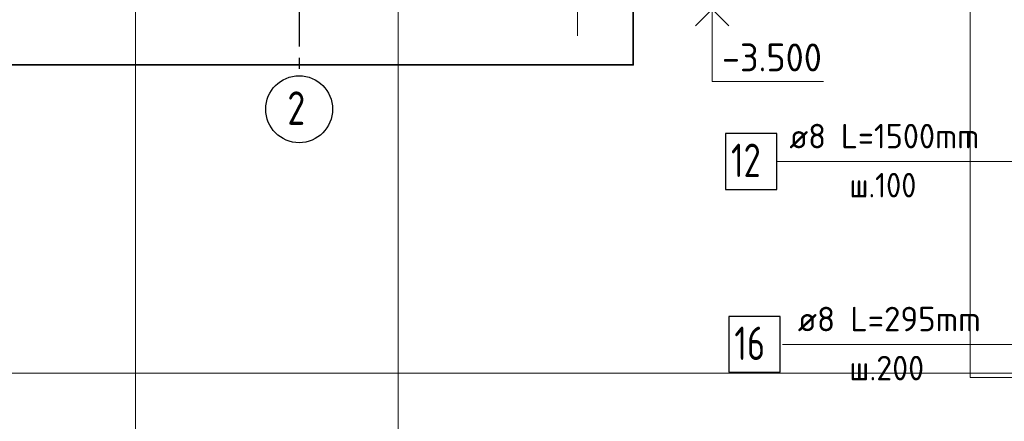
# Model space of a CAD drawing. Header units: millimetres. Extents: x 0 to 42000, y 0 to 29700.
# Tile 3 of 20: x 5649 to 14487, y 5607 to 9208. Entities that reach past the tile are written whole.
import ezdxf

# ---------------------------------------------------------------- set-up
doc = ezdxf.new("R2010")
doc.units = ezdxf.units.MM
doc.linetypes.add('______5', pattern=[1100, 800, -100, 100, -100])
for name, color, linetype, lineweight in [('Standard', 7, 'Continuous', 25), ('Позиционная метка линия выноска', 7, 'Continuous', 13), ('Примечания', 7, 'Continuous', 13), ('Стена фоновая затяжка С-обр.', 52, 'Continuous', 25)]:
    doc.layers.add(name, color=color, linetype=linetype, lineweight=lineweight)
doc.layers.add('Оси', color=7, linetype='______5')
doc.layers.add('Стена Хомут', color=7, linetype='Continuous', lineweight=25, true_color=0x6e3c1e)
doc.styles.add('ISOCPEUR', font='txt')

msp = doc.modelspace()

# ---------------------------------------------------------------- linework, layer by layer
at = {"layer": 'Standard', "color": 254, "linetype": 'Continuous', "lineweight": 13, "true_color": 0xc4c4ff, "transparency": 33554687}
msp.add_line((9047.7, 11914.7), (9047.7, 500), dxfattribs=at)
at = {"layer": 'Standard', "color": 7, "linetype": 'Continuous', "lineweight": 13, "transparency": 33554687}
for points in [[(16686.9, 29200), (2000, 29200), (2000, 6037.1), (16686.9, 6037.1), (16686.9, 29200)], [(41500, 29200), (14180, 29200), (14180, 6000), (41500, 6000), (41500, 29200)], [(6688, 500), (23000, 500), (23000, 11914.7), (6688, 11914.7), (6688, 500)], [(11865.3, 9303.2), (11865.3, 8653.2), (12865.3, 8653.2)]]:
    msp.add_lwpolyline(points, dxfattribs=at)
at = {"layer": 'Standard', "color": 254, "linetype": 'Continuous', "lineweight": 35, "true_color": 0xc4c4ff, "transparency": 33554687}
msp.add_lwpolyline([(3044.4, 8803.2), (11157.4, 8803.2), (11157.4, 26503.2), (3044.4, 26503.2), (3044.4, 8803.2)], dxfattribs=at)
at = {"layer": 'Standard', "color": 7, "linetype": 'Continuous', "lineweight": 35, "transparency": 33554687}
msp.add_lwpolyline([(11716.8, 9154.7), (11865.3, 9303.2), (12013.8, 9154.7)], dxfattribs=at)
at = {"layer": 'Оси', "color": 8, "linetype": '______5', "lineweight": -3, "transparency": 33554687}
msp.add_line((8157.4, 11967.5), (8157.4, 8705.3), dxfattribs=at)
at = {"layer": 'Оси', "color": 7, "linetype": 'Continuous', "lineweight": -3, "transparency": 33554687}
msp.add_circle((8157.4, 8405.3), 300, dxfattribs=at)
at = {"layer": 'Позиционная метка линия выноска', "color": 7, "linetype": 'Continuous', "lineweight": 13, "transparency": 33554687}
msp.add_line((12444.7, 7936.9), (15338, 7936.9), dxfattribs=at)
msp.add_lwpolyline([(12498, 6296.4), (15831.3, 6296.4), (15831.3, 5763.1)], dxfattribs=at)
at = {"layer": 'Примечания', "color": 7, "linetype": 'Continuous', "lineweight": 13, "transparency": 33554687}
for p in [(10657.4, 10213.7), (10657.4, 9062.2)]:
    msp.add_line(p, (10657.4, 9062.2), dxfattribs=at)
at = {"layer": 'Стена фоновая затяжка С-обр.', "color": 7, "linetype": 'Continuous', "lineweight": 25, "transparency": 33554687}
msp.add_lwpolyline([(12014.7, 6046.4), (12474.7, 6046.4), (12474.7, 6546.4), (12014.7, 6546.4), (12014.7, 6046.4)], dxfattribs=at)
at = {"layer": 'Стена Хомут', "color": 7, "linetype": 'Continuous', "lineweight": 25, "transparency": 33554687}
msp.add_lwpolyline([(11984.7, 7686.9), (12444.7, 7686.9), (12444.7, 8186.9), (11984.7, 8186.9), (11984.7, 7686.9)], dxfattribs=at)

# ---------------------------------------------------------------- texts
at = {"layer": 'Standard', "color": 7, "linetype": 'Continuous', "lineweight": 25, "transparency": 33554687, "insert": (11952.8, 8744.9), "char_height": 250, "width": 1067.864, "attachment_point": 7, "style": 'ISOCPEUR'}
msp.add_mtext('\\W0.95;-3.500', dxfattribs=at)
at = {"layer": 'Оси', "color": 7, "linetype": 'Continuous', "lineweight": 25, "transparency": 33554687, "insert": (8052.4, 8265.3), "char_height": 300, "width": 326.407, "attachment_point": 7, "style": 'ISOCPEUR'}
msp.add_mtext('\\W0.78;2', dxfattribs=at)
at = {"layer": 'Стена фоновая затяжка С-обр.', "color": 7, "linetype": 'Continuous', "lineweight": 13, "transparency": 33554687, "attachment_point": 7, "style": 'ISOCPEUR'}
for s, insert, char_height, width in [('\\W0.98;ø8 L=295mm ', (12633.7, 6413.7), 220, 1888.528), ('\\W0.75;16', (12064.7, 6156.4), 300, 472.281), ('\\W0.95;ш.200 ', (13095.7, 5973.7), 220, 962.136)]:
    msp.add_mtext(s, dxfattribs=dict(at, insert=insert, char_height=char_height, width=width))
at = {"layer": 'Стена Хомут', "color": 7, "linetype": 'Continuous', "lineweight": 13, "transparency": 33554687, "attachment_point": 7, "style": 'ISOCPEUR'}
for s, insert, char_height, width in [('\\W0.96;ø8 L=1500mm ', (12558.7, 8054.3), 220, 1996.291), ('\\W0.75;12', (12034.7, 7796.9), 300, 472.281), ('\\W0.90;ш.100 ', (13097.7, 7614.3), 220, 912.907)]:
    msp.add_mtext(s, dxfattribs=dict(at, insert=insert, char_height=char_height, width=width))

doc.saveas('drawing.dxf')
